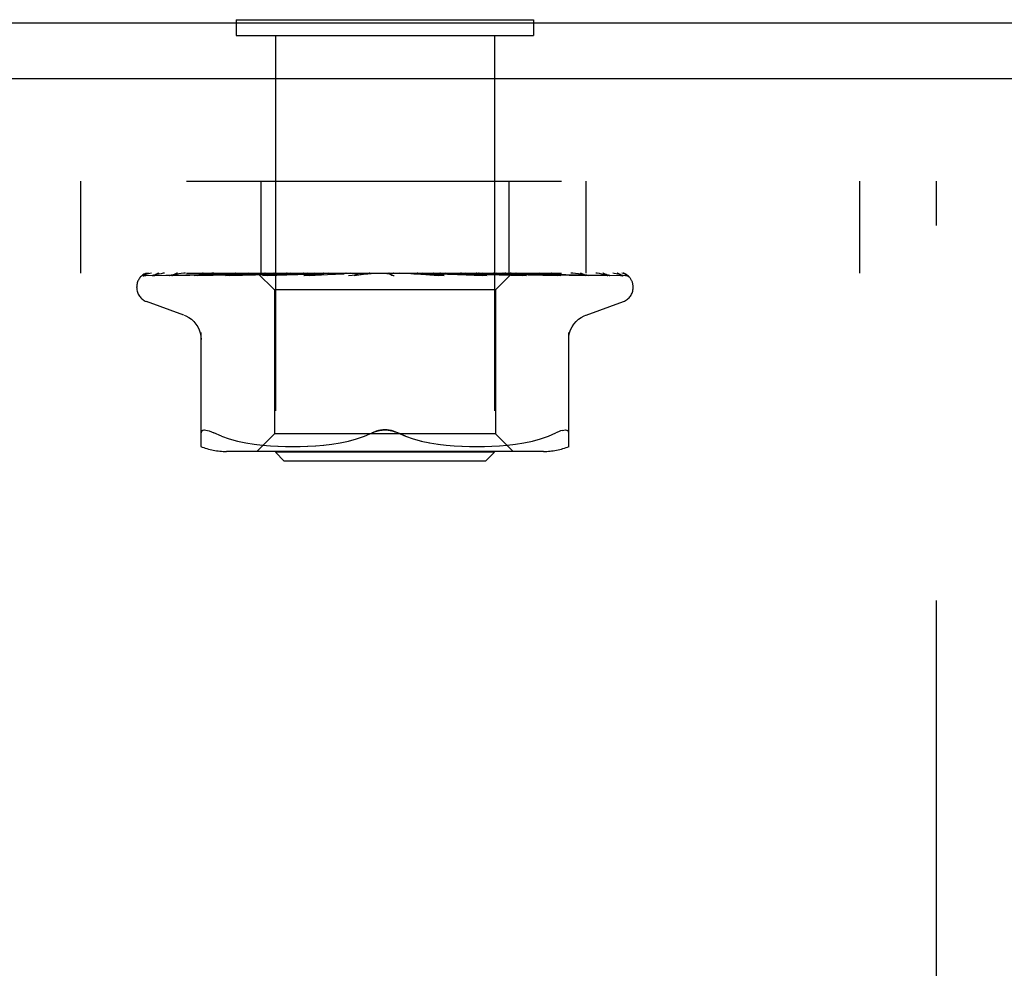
# Model space of a CAD drawing. Header units: inches. Extents: x 0 to 77.3, y 0 to 50.
# Tile 11 of 52: x 9.2 to 10.3, y 29.7 to 30.8. Entities that reach past the tile are written whole.
import ezdxf

# ---------------------------------------------------------------- set-up
doc = ezdxf.new("R2010")
doc.units = ezdxf.units.IN
doc.header["$LTSCALE"] = 4.25
doc.header["$MEASUREMENT"] = 0
doc.linetypes.add('HIDDEN', pattern=[0.2, 0.1, -0.1])
doc.layers.get('0').update_dxf_attribs({"linetype": 'CONTINUOUS'})
doc.layers.add('DEFAULT_2', color=8, linetype='HIDDEN')

msp = doc.modelspace()

# ---------------------------------------------------------------- linework, layer by layer
at = {"color": 3, "linetype": 'Continuous'}
for p, q in [((12.992787, 30.81936), (3.542787, 30.81936)), ((12.992787, 30.75636), (3.540787, 30.75636))]:
    msp.add_line(p, q, dxfattribs=at)
at = {"color": 7, "linetype": 'Continuous'}
for p, q in [((9.479287, 30.82336), (9.479287, 30.81936)), ((9.479287, 30.82336), (9.816287, 30.82336)), ((9.816287, 30.82336), (9.816287, 30.81936))]:
    msp.add_line(p, q, dxfattribs=at)
at = {"layer": 'DEFAULT_2', "color": 8, "linetype": 'HIDDEN'}
for p, q in [((9.479287, 30.81936), (9.479287, 30.80536)), ((9.816287, 30.81936), (9.816287, 30.80536)), ((9.479287, 30.80536), (9.816287, 30.80536)), ((9.523787, 30.80536), (9.523787, 30.33336)), ((9.771787, 30.80536), (9.771787, 30.33336)), ((6.022787, 30.64036), (10.272787, 30.64036)), ((9.302687, 30.64036), (9.302687, 30.53636)), ((9.507287, 30.64036), (9.507287, 30.53636)), ((9.788287, 30.64036), (9.788287, 30.53636)), ((9.875487, 30.64036), (9.875487, 30.53636)), ((10.185487, 30.64036), (10.185487, 30.53636)), ((10.272787, 28.89036), (10.272787, 30.64036)), ((6.022787, 30.53636), (10.272787, 30.53636)), ((9.422314, 30.534392), (9.487021, 30.535319)), ((9.426823, 30.534048), (9.486373, 30.535027)), ((9.431222, 30.534392), (9.492957, 30.535319)), ((9.449756, 30.534048), (9.504001, 30.535027)), ((9.471187, 30.534392), (9.505284, 30.535027)), ((9.486373, 30.535027), (9.520416, 30.535574)), ((9.492778, 30.53636), (9.486485, 30.535748)), ((9.486903, 30.535319), (9.504947, 30.535574)), ((9.487021, 30.535319), (9.504999, 30.535574)), ((9.492606, 30.535319), (9.510217, 30.535574)), ((9.50119, 30.534393), (9.52936, 30.535027)), ((9.503536, 30.53636), (9.522537, 30.517359)), ((9.504001, 30.535027), (9.53489, 30.535574)), ((9.504999, 30.535573), (9.504924, 30.535597)), ((9.504948, 30.535573), (9.504975, 30.535597)), ((9.505284, 30.535027), (9.535227, 30.535574)), ((9.508909, 30.533719), (9.575946, 30.535575)), ((9.510218, 30.535573), (9.510036, 30.535597)), ((9.510065, 30.535573), (9.510187, 30.535597)), ((9.526155, 30.53535), (9.517148, 30.534503)), ((9.520416, 30.535573), (9.520127, 30.535597)), ((9.520167, 30.535573), (9.520373, 30.535597)), ((9.537247, 30.53636), (9.526155, 30.53535)), ((9.52897, 30.53636), (9.534832, 30.535597)), ((9.52936, 30.535027), (9.55412, 30.535575)), ((9.535227, 30.535574), (9.534832, 30.535597)), ((9.53489, 30.535574), (9.535164, 30.535597)), ((9.540283, 30.53636), (9.535164, 30.535597)), ((9.536518, 30.534394), (9.557742, 30.535029)), ((9.546597, 30.53636), (9.553619, 30.535597)), ((9.55412, 30.535574), (9.553619, 30.535597)), ((9.553706, 30.535575), (9.554026, 30.535597)), ((9.560429, 30.53636), (9.554026, 30.535597)), ((9.555898, 30.533722), (9.600833, 30.535578)), ((9.557742, 30.535029), (9.576424, 30.535576)), ((9.567882, 30.53636), (9.57581, 30.535597)), ((9.569974, 30.534978), (9.57574, 30.535489)), ((9.57574, 30.535489), (9.578689, 30.535748)), ((9.576052, 30.53558), (9.57581, 30.535597)), ((9.575935, 30.534398), (9.589444, 30.535033)), ((9.575946, 30.535575), (9.576276, 30.535597)), ((9.576424, 30.535576), (9.576052, 30.53558)), ((9.583732, 30.53636), (9.576276, 30.535597)), ((9.578689, 30.535748), (9.58289, 30.536116)), ((9.58289, 30.536116), (9.585699, 30.53636)), ((9.589444, 30.535033), (9.60137, 30.535579)), ((9.592055, 30.53636), (9.600603, 30.535597)), ((9.600833, 30.535578), (9.601111, 30.535597)), ((9.60935, 30.53636), (9.601111, 30.535597)), ((9.60642, 30.533741), (9.636357, 30.53636)), ((9.618242, 30.53636), (9.6271, 30.535597)), ((9.618288, 30.534434), (9.623576, 30.535066)), ((9.623576, 30.535066), (9.628317, 30.535612)), ((9.645496, 30.53636), (9.654346, 30.535597)), ((9.651315, 30.53636), (9.651691, 30.536166)), ((9.653116, 30.535577), (9.652996, 30.535686)), ((9.653088, 30.535598), (9.653125, 30.535568)), ((9.653201, 30.535501), (9.653116, 30.535577)), ((9.653249, 30.535458), (9.653201, 30.535501)), ((9.653363, 30.535359), (9.653302, 30.535411)), ((9.654066, 30.534821), (9.654082, 30.53481)), ((9.663777, 30.53636), (9.654883, 30.535597)), ((9.672834, 30.53636), (9.681354, 30.535597)), ((9.680972, 30.535586), (9.689339, 30.53504)), ((9.681551, 30.535582), (9.681354, 30.535597)), ((9.681551, 30.535583), (9.714772, 30.533727)), ((9.69062, 30.53636), (9.681877, 30.535597)), ((9.714573, 30.533741), (9.684713, 30.53636)), ((9.689339, 30.53504), (9.698786, 30.534406)), ((9.699267, 30.53636), (9.707149, 30.535597)), ((9.706957, 30.535576), (9.707638, 30.535597)), ((9.706958, 30.535577), (9.722332, 30.53503)), ((9.707465, 30.535576), (9.707149, 30.535597)), ((9.707465, 30.535576), (9.763706, 30.53372)), ((9.715914, 30.53636), (9.707638, 30.535597)), ((9.722332, 30.53503), (9.739778, 30.534395)), ((9.723838, 30.53636), (9.730799, 30.535597)), ((9.730681, 30.535574), (9.731237, 30.535597)), ((9.730682, 30.535575), (9.752502, 30.535028)), ((9.731129, 30.535574), (9.730799, 30.535597)), ((9.731129, 30.535575), (9.754197, 30.535027)), ((9.738746, 30.53636), (9.731237, 30.535597)), ((9.741364, 30.535753), (9.734496, 30.53636)), ((9.750436, 30.534935), (9.741364, 30.535753)), ((9.745661, 30.53636), (9.751448, 30.535597)), ((9.763427, 30.533738), (9.750436, 30.534935)), ((9.751371, 30.535574), (9.751819, 30.535597)), ((9.751372, 30.535574), (9.778848, 30.535027)), ((9.751748, 30.535574), (9.751448, 30.535597)), ((9.751748, 30.535574), (9.780281, 30.535027)), ((9.758291, 30.53636), (9.751819, 30.535597)), ((9.752502, 30.535028), (9.777311, 30.534393)), ((9.763947, 30.53636), (9.76621, 30.535977)), ((9.76621, 30.535977), (9.768351, 30.535597)), ((9.768299, 30.535573), (9.768642, 30.535597)), ((9.7683, 30.535574), (9.818335, 30.534718)), ((9.768593, 30.535573), (9.768351, 30.535597)), ((9.768594, 30.535574), (9.80156, 30.535027)), ((9.771293, 30.535977), (9.768642, 30.535597)), ((9.773842, 30.53636), (9.771293, 30.535977)), ((9.791278, 30.5356), (9.773037, 30.517359)), ((9.778848, 30.535027), (9.810123, 30.534392)), ((9.780861, 30.535573), (9.781096, 30.535597)), ((9.780861, 30.535574), (9.817271, 30.535026)), ((9.781062, 30.535573), (9.780896, 30.535597)), ((9.7877, 30.535751), (9.781163, 30.53636)), ((9.796187, 30.534932), (9.7877, 30.535751)), ((9.788604, 30.535573), (9.788732, 30.535597)), ((9.788604, 30.535574), (9.806539, 30.535319)), ((9.788707, 30.535573), (9.788631, 30.535597)), ((9.792, 30.53636), (9.791251, 30.535573)), ((9.791251, 30.535573), (9.791257, 30.535579)), ((9.791251, 30.535574), (9.829947, 30.535026)), ((9.791257, 30.535579), (9.791275, 30.535597)), ((9.797527, 30.535319), (9.8165, 30.535027)), ((9.817271, 30.535026), (9.837469, 30.534717)), ((9.818335, 30.534718), (9.875349, 30.533717)), ((9.829947, 30.535026), (9.897742, 30.534048)), ((9.837469, 30.534717), (9.901986, 30.533717)), ((9.84755, 30.534717), (9.86962, 30.534392)), ((9.376156, 30.533717), (9.398719, 30.534048)), ((9.376755, 30.533717), (9.422697, 30.534392)), ((9.387156, 30.533717), (9.431222, 30.534392)), ((9.404098, 30.533717), (9.445735, 30.534392)), ((9.406986, 30.533717), (9.426823, 30.534048)), ((9.431542, 30.533712), (9.431637, 30.533718)), ((9.431632, 30.533717), (9.449756, 30.534048)), ((9.435529, 30.533718), (9.471187, 30.534392)), ((9.466992, 30.533718), (9.498141, 30.534392)), ((9.467127, 30.533728), (9.466997, 30.533718)), ((9.471758, 30.533718), (9.50119, 30.534393)), ((9.509164, 30.533735), (9.508913, 30.533719)), ((9.517148, 30.534503), (9.50917, 30.533736)), ((9.514378, 30.533719), (9.536518, 30.534394)), ((9.556158, 30.533739), (9.555894, 30.533722)), ((9.56189, 30.533724), (9.575935, 30.534398)), ((9.61289, 30.533766), (9.618288, 30.534434)), ((9.698786, 30.534406), (9.708569, 30.533732)), ((9.714782, 30.533726), (9.714582, 30.53374)), ((9.739778, 30.534395), (9.757953, 30.533721)), ((9.763714, 30.53372), (9.763432, 30.533737)), ((9.777311, 30.534393), (9.803215, 30.533719)), ((9.80835, 30.533719), (9.808147, 30.533732)), ((9.810123, 30.534392), (9.842816, 30.533718)), ((9.847121, 30.533722), (9.840481, 30.534492)), ((9.847162, 30.533718), (9.84713, 30.533721)), ((9.86962, 30.534392), (9.914828, 30.533717)), ((9.87535, 30.533718), (9.875579, 30.5337)), ((9.878751, 30.533718), (9.878863, 30.533714)), ((9.878863, 30.533714), (9.879007, 30.533699)), ((9.924522, 30.532042), (9.924467, 30.532096)), ((9.366537, 30.519864), (9.366537, 30.520693)), ((9.522537, 30.517359), (9.522537, 30.354336)), ((9.773037, 30.517359), (9.522537, 30.517359)), ((9.773037, 30.517359), (9.773037, 30.354336)), ((9.929037, 30.519864), (9.929037, 30.520693)), ((9.419795, 30.488809), (9.377503, 30.504202)), ((9.875779, 30.488809), (9.918071, 30.504202)), ((9.439454, 30.339852), (9.439454, 30.469074)), ((9.85612, 30.339852), (9.85612, 30.469074)), ((9.462499, 30.351666), (9.454037, 30.355271)), ((9.462469, 30.351675), (9.471359, 30.3486)), ((9.471311, 30.348615), (9.480717, 30.346091)), ((9.480664, 30.346104), (9.490272, 30.344089)), ((9.522537, 30.354336), (9.502537, 30.334336)), ((9.773037, 30.354336), (9.522537, 30.354336)), ((9.597029, 30.3441), (9.60653, 30.346085)), ((9.606446, 30.346066), (9.615753, 30.348561)), ((9.615706, 30.348547), (9.624623, 30.351632)), ((9.624602, 30.351624), (9.633204, 30.355271)), ((9.670972, 30.351624), (9.66237, 30.355271)), ((9.679821, 30.348561), (9.689127, 30.346066)), ((9.689044, 30.346085), (9.698545, 30.3441)), ((9.773037, 30.354336), (9.793037, 30.334336)), ((9.805302, 30.344089), (9.81491, 30.346104)), ((9.814857, 30.346091), (9.824263, 30.348615)), ((9.824215, 30.3486), (9.833105, 30.351675)), ((9.833075, 30.351666), (9.841537, 30.355271)), ((9.827379, 30.334336), (9.468194, 30.334336)), ((9.490221, 30.344098), (9.499808, 30.342577)), ((9.499759, 30.342585), (9.509178, 30.341474)), ((9.509122, 30.341479), (9.518105, 30.340709)), ((9.518023, 30.340715), (9.526755, 30.340226)), ((9.52664, 30.340231), (9.535137, 30.33994)), ((9.534992, 30.339943), (9.543448, 30.339857)), ((9.543278, 30.339857), (9.551874, 30.339937)), ((9.551685, 30.339933), (9.560461, 30.340225)), ((9.560262, 30.340216), (9.569347, 30.340728)), ((9.569152, 30.340714), (9.578445, 30.341512)), ((9.578264, 30.341494), (9.587758, 30.34262)), ((9.587605, 30.342599), (9.597149, 30.344122)), ((9.698425, 30.344122), (9.707969, 30.342599)), ((9.707816, 30.34262), (9.71731, 30.341494)), ((9.717129, 30.341512), (9.726422, 30.340714)), ((9.726227, 30.340728), (9.735312, 30.340216)), ((9.735113, 30.340225), (9.743889, 30.339933)), ((9.7437, 30.339937), (9.752296, 30.339857)), ((9.752126, 30.339857), (9.760582, 30.339943)), ((9.760437, 30.33994), (9.768934, 30.340231)), ((9.768819, 30.340226), (9.777551, 30.340715)), ((9.777469, 30.340709), (9.786452, 30.341479)), ((9.786396, 30.341474), (9.795815, 30.342585)), ((9.795766, 30.342577), (9.805353, 30.344098)), ((9.533787, 30.32336), (9.523787, 30.33336)), ((9.771787, 30.33336), (9.523787, 30.33336)), ((9.761787, 30.32336), (9.533787, 30.32336)), ((9.761787, 30.32336), (9.771787, 30.33336))]:
    msp.add_line(p, q, dxfattribs=at)
for points in [[(9.383231, 30.53636), (9.381608, 30.53598), (9.379975, 30.535544), (9.378438, 30.53508), (9.376985, 30.534585), (9.37561, 30.534053), (9.374311, 30.533474), (9.373435, 30.53303)], [(9.380014, 30.53636), (9.379792, 30.536281), (9.379118, 30.536018), (9.378474, 30.535738), (9.37786, 30.535446), (9.377279, 30.535144), (9.376732, 30.534839), (9.376219, 30.534535), (9.375742, 30.534235), (9.375306, 30.533947), (9.374909, 30.533674), (9.374562, 30.533426), (9.373925, 30.53296)], [(9.377574, 30.53636), (9.376605, 30.53599), (9.375733, 30.535594), (9.375597, 30.535525)], [(9.398146, 30.53636), (9.396419, 30.53608), (9.394132, 30.535681), (9.39191, 30.535263), (9.389755, 30.534831), (9.387666, 30.53438), (9.38565, 30.533914), (9.384264, 30.533573)], [(9.385381, 30.533717), (9.451893, 30.534717), (9.472721, 30.535026)], [(9.391722, 30.53636), (9.391468, 30.536271), (9.390789, 30.536015), (9.390135, 30.535743), (9.38951, 30.535461), (9.388913, 30.535174), (9.388346, 30.534887), (9.387813, 30.534605), (9.387316, 30.534334), (9.386465, 30.53386)], [(9.421965, 30.53636), (9.420023, 30.536114), (9.417088, 30.535723), (9.414176, 30.535315), (9.411293, 30.534893), (9.408439, 30.534457), (9.405622, 30.534006), (9.403647, 30.533678)], [(9.412611, 30.53636), (9.412095, 30.536176), (9.411284, 30.535859), (9.41051, 30.535529), (9.409779, 30.535196), (9.409096, 30.534871), (9.40791, 30.534295)], [(9.453885, 30.53636), (9.451723, 30.536128), (9.448225, 30.53574), (9.444703, 30.535336), (9.441169, 30.534917), (9.437623, 30.534485), (9.434071, 30.534038), (9.431552, 30.533713)], [(9.441926, 30.53636), (9.441278, 30.536121), (9.440401, 30.535767), (9.439575, 30.535408), (9.43881, 30.535061), (9.438095, 30.534733), (9.43743, 30.534433), (9.436829, 30.534173), (9.4363, 30.533963), (9.435883, 30.533818), (9.435756, 30.53378)], [(9.445735, 30.534392), (9.503924, 30.535319), (9.520167, 30.535574)], [(9.486485, 30.535748), (9.482473, 30.535345), (9.478406, 30.534928), (9.474286, 30.534497), (9.467135, 30.533728)], [(9.475142, 30.53486), (9.474457, 30.534557), (9.473812, 30.534288), (9.473214, 30.534063), (9.472691, 30.533894), (9.472262, 30.533787), (9.471947, 30.533734), (9.471756, 30.533719)], [(9.478601, 30.53636), (9.478146, 30.536185), (9.477356, 30.535858), (9.476592, 30.53552), (9.475142, 30.53486)], [(9.498141, 30.534392), (9.541594, 30.53532), (9.553707, 30.535574)], [(9.503608, 30.53636), (9.503888, 30.536168), (9.5042, 30.535977), (9.504545, 30.535786), (9.504924, 30.535597)], [(9.50391, 30.53636), (9.504224, 30.536087), (9.504485, 30.535871), (9.504693, 30.535711), (9.504846, 30.535612), (9.504939, 30.535574), (9.504948, 30.535573)], [(9.504545, 30.53636), (9.504751, 30.536087), (9.504901, 30.535871), (9.504994, 30.535711), (9.505029, 30.535612), (9.505005, 30.535574), (9.504999, 30.535573)], [(9.505348, 30.53636), (9.505204, 30.536168), (9.505094, 30.535977), (9.505017, 30.535786), (9.504975, 30.535597)], [(9.50708, 30.53636), (9.507772, 30.536168), (9.508496, 30.535977), (9.50925, 30.535786), (9.510036, 30.535597)], [(9.508476, 30.53636), (9.508886, 30.536087), (9.509247, 30.535871), (9.509564, 30.535711), (9.509829, 30.535612), (9.510036, 30.535574), (9.510065, 30.535573)], [(9.512236, 30.53636), (9.511674, 30.536168), (9.511145, 30.535977), (9.510649, 30.535786), (9.510187, 30.535597)], [(9.510356, 30.53636), (9.510449, 30.536087), (9.510482, 30.535871), (9.510455, 30.535711), (9.510371, 30.535612), (9.510218, 30.535573)], [(9.519737, 30.535661), (9.518256, 30.534952), (9.517525, 30.53462), (9.516807, 30.534321), (9.516125, 30.534074), (9.515495, 30.53389), (9.514945, 30.533777), (9.514496, 30.533726), (9.514369, 30.53372)], [(9.515637, 30.53636), (9.516717, 30.536168), (9.517826, 30.535977), (9.518963, 30.535786), (9.520127, 30.535597)], [(9.518076, 30.53636), (9.518567, 30.536087), (9.519017, 30.535871), (9.519431, 30.535711), (9.519799, 30.535612), (9.520112, 30.535574), (9.520167, 30.535573)], [(9.521295, 30.53636), (9.520486, 30.53601), (9.519737, 30.535661)], [(9.524023, 30.53636), (9.523063, 30.536168), (9.522135, 30.535977), (9.521238, 30.535786), (9.520373, 30.535597)], [(9.521135, 30.53636), (9.521109, 30.536087), (9.521025, 30.535871), (9.52088, 30.535711), (9.520681, 30.535612), (9.520416, 30.535573)], [(9.532365, 30.53636), (9.532919, 30.536087), (9.533442, 30.535871), (9.533937, 30.535711), (9.534394, 30.535612), (9.534802, 30.535574), (9.53489, 30.535574)], [(9.536491, 30.53636), (9.536349, 30.536087), (9.53615, 30.535871), (9.535892, 30.535711), (9.535584, 30.535612), (9.535227, 30.535574)], [(9.550826, 30.53636), (9.551427, 30.536085), (9.552002, 30.535869), (9.552555, 30.535711), (9.553079, 30.535613), (9.553568, 30.535575), (9.553706, 30.535575)], [(9.55587, 30.53636), (9.555616, 30.536087), (9.55531, 30.535871), (9.554948, 30.535711), (9.554542, 30.535612), (9.55412, 30.535574)], [(9.556187, 30.533741), (9.568676, 30.534862), (9.569974, 30.534978)], [(9.568432, 30.53636), (9.568255, 30.536275), (9.56765, 30.535968), (9.567056, 30.535651), (9.566459, 30.535327), (9.565846, 30.535004), (9.565208, 30.534687), (9.564537, 30.534389), (9.563848, 30.534128), (9.563145, 30.533918), (9.562472, 30.533783), (9.561873, 30.533724)], [(9.57279, 30.53636), (9.573409, 30.536087), (9.574017, 30.535871), (9.57462, 30.535711), (9.575204, 30.535612), (9.575754, 30.535574), (9.575946, 30.535575)], [(9.578571, 30.53636), (9.578243, 30.536106), (9.577876, 30.5359), (9.577467, 30.535742), (9.577024, 30.535635), (9.576553, 30.535581), (9.576424, 30.535576)], [(9.597466, 30.53636), (9.598084, 30.536087), (9.598702, 30.535871), (9.599327, 30.535711), (9.599944, 30.535612), (9.600536, 30.535574), (9.600833, 30.535578)], [(9.601371, 30.535579), (9.601193, 30.535574), (9.600603, 30.535597)], [(9.603774, 30.53636), (9.603327, 30.536087), (9.602843, 30.535871), (9.602317, 30.535711), (9.601762, 30.535612), (9.601371, 30.535579)], [(9.618214, 30.53636), (9.618056, 30.536265), (9.617672, 30.536019), (9.617306, 30.535772), (9.616933, 30.535516), (9.61654, 30.535252), (9.616119, 30.534984), (9.615653, 30.534711), (9.615128, 30.534442), (9.614546, 30.534192), (9.613903, 30.533976), (9.613236, 30.53382), (9.612804, 30.533757)], [(9.62396, 30.53636), (9.624555, 30.536087), (9.625162, 30.535871), (9.625786, 30.535711), (9.626412, 30.535612), (9.627026, 30.535574), (9.627633, 30.535597)], [(9.628317, 30.535612), (9.627714, 30.535574), (9.627101, 30.535597)], [(9.630567, 30.53636), (9.630046, 30.536087), (9.629498, 30.535871), (9.628917, 30.535711), (9.628317, 30.535612)], [(9.651691, 30.536166), (9.651866, 30.536087), (9.652439, 30.535871), (9.65304, 30.535711), (9.653654, 30.535612), (9.654266, 30.535574), (9.654883, 30.535597)], [(9.651691, 30.536166), (9.652103, 30.535965), (9.65255, 30.535733), (9.652976, 30.535497), (9.653382, 30.535258), (9.653772, 30.535015), (9.654066, 30.534821)], [(9.652996, 30.535686), (9.65294, 30.535737), (9.652855, 30.535812), (9.652744, 30.535906), (9.652598, 30.536025), (9.652428, 30.536153), (9.652249, 30.53628), (9.652127, 30.53636)], [(9.653125, 30.535568), (9.653342, 30.535378), (9.653526, 30.535223), (9.653766, 30.535035), (9.654066, 30.534821)], [(9.653589, 30.535172), (9.653506, 30.535239), (9.65343, 30.535302)], [(9.654082, 30.53481), (9.654005, 30.534862), (9.653886, 30.534946), (9.653777, 30.535026), (9.653679, 30.535101)], [(9.654082, 30.53481), (9.654411, 30.534604), (9.654819, 30.534382), (9.655286, 30.534172), (9.655807, 30.533988), (9.656378, 30.533842), (9.656974, 30.53375), (9.657566, 30.533717), (9.658152, 30.533741)], [(9.657983, 30.53636), (9.657407, 30.536087), (9.656815, 30.535871), (9.656199, 30.535711), (9.655576, 30.535612), (9.65496, 30.535574), (9.654346, 30.535597)], [(9.678543, 30.53636), (9.679029, 30.536087), (9.679547, 30.535871), (9.680103, 30.535711), (9.680683, 30.535612), (9.680972, 30.535585)], [(9.680972, 30.535585), (9.681272, 30.535574), (9.681877, 30.535597)], [(9.68503, 30.53636), (9.68442, 30.536087), (9.683805, 30.535871), (9.683178, 30.535711), (9.682553, 30.535612), (9.681948, 30.535574), (9.681551, 30.535582)], [(9.703226, 30.535933), (9.702718, 30.536221), (9.702459, 30.53636)], [(9.708609, 30.53373), (9.708463, 30.533741), (9.707826, 30.533829), (9.70716, 30.533988), (9.706497, 30.534209), (9.705872, 30.534467), (9.705283, 30.534752), (9.704736, 30.535046), (9.70422, 30.535344), (9.703226, 30.535933)], [(9.704659, 30.53636), (9.705063, 30.536087), (9.705508, 30.535871), (9.705999, 30.535711), (9.706524, 30.535612), (9.706957, 30.535576)], [(9.710731, 30.53636), (9.71011, 30.536087), (9.709493, 30.535871), (9.708877, 30.535711), (9.708274, 30.535612), (9.7077, 30.535574), (9.707465, 30.535576)], [(9.72872, 30.53636), (9.729027, 30.536087), (9.729383, 30.535871), (9.729791, 30.535711), (9.730241, 30.535612), (9.730681, 30.535574)], [(9.734157, 30.53636), (9.733546, 30.536087), (9.732952, 30.535871), (9.732368, 30.535711), (9.731809, 30.535612), (9.731287, 30.535574), (9.731129, 30.535574)], [(9.749855, 30.53636), (9.750055, 30.536087), (9.750309, 30.535871), (9.750619, 30.535711), (9.750978, 30.535612), (9.751371, 30.535574)], [(9.753821, 30.535059), (9.75247, 30.535739), (9.751801, 30.536066), (9.751158, 30.53636)], [(9.754462, 30.53636), (9.753883, 30.536087), (9.753332, 30.535871), (9.752802, 30.535711), (9.752306, 30.535612), (9.751857, 30.535574), (9.751748, 30.535574)], [(9.757965, 30.533721), (9.757856, 30.533726), (9.757305, 30.533788), (9.756657, 30.533925), (9.755952, 30.534141), (9.755236, 30.534412), (9.75452, 30.534725), (9.753821, 30.535059)], [(9.754197, 30.535027), (9.794778, 30.534049), (9.808355, 30.533718)], [(9.767302, 30.53636), (9.767387, 30.536087), (9.767529, 30.535871), (9.767731, 30.535711), (9.767986, 30.535612), (9.768299, 30.535573)], [(9.770911, 30.53636), (9.770386, 30.536087), (9.769897, 30.535871), (9.769441, 30.535711), (9.769027, 30.535612), (9.768665, 30.535574), (9.768593, 30.535573)], [(9.778034, 30.53636), (9.778799, 30.536168), (9.779531, 30.535977), (9.78023, 30.535786), (9.780896, 30.535597)], [(9.780281, 30.535027), (9.830412, 30.534048), (9.847167, 30.533718)], [(9.780429, 30.53636), (9.780395, 30.536087), (9.780421, 30.535871), (9.780507, 30.535711), (9.78065, 30.535612), (9.780861, 30.535573)], [(9.78291, 30.53636), (9.782457, 30.536087), (9.782049, 30.535871), (9.781683, 30.535711), (9.781365, 30.535612), (9.781104, 30.535574), (9.781062, 30.535573)], [(9.784836, 30.53636), (9.783946, 30.536168), (9.783025, 30.535977), (9.782075, 30.535786), (9.781096, 30.535597)], [(9.787414, 30.53636), (9.787769, 30.536168), (9.78809, 30.535977), (9.788377, 30.535786), (9.788631, 30.535597)], [(9.788762, 30.53636), (9.788612, 30.536087), (9.78852, 30.535871), (9.788487, 30.535711), (9.788511, 30.535612), (9.788604, 30.535573)], [(9.790025, 30.53636), (9.789662, 30.536087), (9.789349, 30.535871), (9.789085, 30.535711), (9.788875, 30.535612), (9.788724, 30.535574), (9.788707, 30.535573)], [(9.790878, 30.53636), (9.79039, 30.536168), (9.789869, 30.535977), (9.789317, 30.535786), (9.788732, 30.535597)], [(9.791748, 30.53636), (9.79168, 30.536168), (9.791578, 30.535977), (9.791443, 30.535786), (9.791275, 30.535597)], [(9.80814, 30.533733), (9.804966, 30.534056), (9.796187, 30.534932)], [(9.799696, 30.534839), (9.798106, 30.535575), (9.797285, 30.535945), (9.796439, 30.5363), (9.796285, 30.53636)], [(9.803216, 30.533719), (9.802894, 30.533746), (9.802428, 30.533829), (9.801848, 30.533985), (9.801184, 30.534214), (9.800456, 30.534505), (9.799696, 30.534839)], [(9.80156, 30.535027), (9.859428, 30.534048), (9.878756, 30.533717)], [(9.806304, 30.535319), (9.893711, 30.534048), (9.916021, 30.533717)], [(9.8165, 30.535027), (9.878864, 30.534048), (9.899644, 30.533717)], [(9.840481, 30.534492), (9.836631, 30.534924), (9.832814, 30.535341), (9.829031, 30.535745), (9.823032, 30.53636)], [(9.838313, 30.535476), (9.837517, 30.535823), (9.836684, 30.536161), (9.836153, 30.53636)], [(9.842818, 30.533718), (9.842816, 30.533719), (9.842729, 30.533727), (9.842501, 30.533768), (9.842141, 30.533863), (9.841664, 30.534022), (9.841095, 30.534241), (9.840468, 30.534506), (9.839788, 30.534809), (9.838313, 30.535476)], [(9.878998, 30.533699), (9.876743, 30.534025), (9.873546, 30.534474), (9.870333, 30.534908), (9.867112, 30.535328), (9.863882, 30.535733), (9.860653, 30.536122), (9.858598, 30.53636)], [(9.875552, 30.533706), (9.875514, 30.533716), (9.875317, 30.533777), (9.87499, 30.533898), (9.874547, 30.534083), (9.874011, 30.534322), (9.873413, 30.5346), (9.872749, 30.534911), (9.872021, 30.535248), (9.871234, 30.535599), (9.870388, 30.535953), (9.869497, 30.536291), (9.869299, 30.53636)], [(9.902714, 30.533642), (9.901033, 30.533974), (9.898613, 30.534429), (9.896137, 30.53487), (9.893612, 30.535296), (9.891038, 30.535707), (9.88842, 30.536101), (9.88659, 30.53636)], [(9.898506, 30.534609), (9.897916, 30.534906), (9.897285, 30.535214), (9.896619, 30.535523), (9.895919, 30.535826), (9.89519, 30.536117), (9.894515, 30.53636)], [(9.900447, 30.533622), (9.900492, 30.533611), (9.900556, 30.533591), (9.900485, 30.533619), (9.900274, 30.533713), (9.899948, 30.533871), (9.899534, 30.53408), (9.898506, 30.534609)], [(9.917731, 30.533426), (9.916626, 30.53379), (9.915, 30.534283), (9.91329, 30.534754), (9.911502, 30.535204), (9.909634, 30.535635), (9.907682, 30.536045), (9.906033, 30.53636)], [(9.915685, 30.534016), (9.915206, 30.534305), (9.914683, 30.534609), (9.914116, 30.534923), (9.913511, 30.53524), (9.912869, 30.535552), (9.912191, 30.535856), (9.91148, 30.536144), (9.910888, 30.53636)], [(9.924694, 30.531915), (9.92385, 30.53274), (9.922723, 30.533607), (9.921574, 30.534311), (9.920393, 30.534907), (9.91916, 30.535433), (9.91785, 30.535904), (9.916328, 30.53636)], [(9.924177, 30.532379), (9.924055, 30.532496), (9.923916, 30.532626), (9.923765, 30.532767), (9.9236, 30.532915), (9.923424, 30.53307), (9.923235, 30.533231), (9.923035, 30.533398), (9.922823, 30.533569), (9.9226, 30.533742), (9.922367, 30.533919), (9.922122, 30.534096), (9.921868, 30.534275), (9.921603, 30.534454), (9.921329, 30.534632), (9.921045, 30.53481), (9.920751, 30.534986), (9.920448, 30.53516), (9.920134, 30.535332), (9.919811, 30.535501), (9.919479, 30.535666), (9.919138, 30.535827), (9.918788, 30.535982), (9.91843, 30.536131), (9.918064, 30.536273), (9.917827, 30.53636)], [(9.373429, 30.533026), (9.373761, 30.53319), (9.374283, 30.533395), (9.374877, 30.533564), (9.375519, 30.533675), (9.37616, 30.533718)], [(9.373925, 30.53296), (9.37389, 30.532935), (9.373833, 30.532894), (9.373876, 30.532922), (9.374029, 30.533013), (9.374302, 30.533155), (9.374683, 30.533319), (9.375163, 30.533482), (9.375717, 30.533614), (9.376318, 30.533696), (9.376757, 30.533718)], [(9.38426, 30.533574), (9.384468, 30.533621), (9.38495, 30.533693), (9.385386, 30.533718)], [(9.38597, 30.53359), (9.385899, 30.533553), (9.385757, 30.533481), (9.385729, 30.533468), (9.385826, 30.533505), (9.386061, 30.533576), (9.386423, 30.533653), (9.386894, 30.533707), (9.387157, 30.533718)], [(9.386465, 30.53386), (9.386138, 30.53368), (9.38597, 30.53359)], [(9.40364, 30.533678), (9.403849, 30.533705), (9.404104, 30.533718)], [(9.406613, 30.53371), (9.406535, 30.533683), (9.406477, 30.533664), (9.406546, 30.533679), (9.406751, 30.533706), (9.406984, 30.533718)], [(9.40791, 30.534295), (9.407424, 30.534063), (9.407022, 30.533879), (9.406719, 30.533752), (9.406613, 30.53371)], [(9.435756, 30.53378), (9.435605, 30.533741), (9.435478, 30.533717), (9.435503, 30.533718), (9.435526, 30.533718)], [(9.897742, 30.534048), (9.920395, 30.533717), (9.920787, 30.533696), (9.921172, 30.533652), (9.921546, 30.533586), (9.92191, 30.533498), (9.922261, 30.533391), (9.922598, 30.533267), (9.922919, 30.533128), (9.923222, 30.532975), (9.923509, 30.532811), (9.923772, 30.532642), (9.924013, 30.53247), (9.924216, 30.532311), (9.924366, 30.532184), (9.924469, 30.532092), (9.924515, 30.532049), (9.924521, 30.532044)], [(9.899646, 30.533718), (9.899993, 30.533698), (9.900307, 30.533653), (9.900447, 30.533622)], [(9.901981, 30.533718), (9.902443, 30.533687), (9.902715, 30.533643)], [(9.914827, 30.533718), (9.915238, 30.533697), (9.915781, 30.533623), (9.916244, 30.533514), (9.916599, 30.533397), (9.916817, 30.533306), (9.916874, 30.533279)], [(9.916874, 30.533279), (9.916907, 30.533263), (9.916874, 30.533282), (9.916724, 30.533371), (9.91646, 30.533534), (9.915685, 30.534016)], [(9.916016, 30.533718), (9.916595, 30.533681), (9.917174, 30.533583), (9.917666, 30.533449), (9.917722, 30.53343)], [(9.924467, 30.532096), (9.924355, 30.532205), (9.924177, 30.532379)], [(9.420262, 30.488639), (9.42218, 30.487862), (9.42544, 30.486152), (9.428477, 30.484031), (9.431239, 30.481518), (9.433672, 30.478661), (9.435719, 30.475507), (9.437343, 30.47212), (9.438516, 30.468566), (9.43922, 30.464902), (9.439454, 30.461231)], [(9.85612, 30.461231), (9.856353, 30.464902), (9.857058, 30.468566), (9.858231, 30.47212), (9.859855, 30.475507), (9.861902, 30.478661), (9.864335, 30.481518), (9.867097, 30.484031), (9.870134, 30.486152), (9.873394, 30.487862), (9.875311, 30.488639)], [(9.442051, 30.358578), (9.440981, 30.358182), (9.440168, 30.357506), (9.43964, 30.356534), (9.439454, 30.355271)], [(9.442051, 30.358578), (9.443361, 30.358712), (9.444915, 30.358578), (9.446734, 30.358182), (9.448839, 30.357506), (9.451278, 30.356534), (9.454037, 30.355271)], [(9.633204, 30.355271), (9.63446, 30.355851), (9.635785, 30.356393), (9.637181, 30.356904), (9.638634, 30.357368), (9.640132, 30.357771), (9.641663, 30.35811), (9.643219, 30.358374), (9.644772, 30.358564), (9.646294, 30.358675), (9.647787, 30.358709)], [(9.647787, 30.358709), (9.6454, 30.358622), (9.642962, 30.358337), (9.640485, 30.357853), (9.63801, 30.357177), (9.635576, 30.356317), (9.633204, 30.355271)], [(9.647787, 30.358709), (9.649695, 30.358651), (9.651617, 30.358475), (9.653553, 30.358176), (9.655464, 30.357767), (9.657319, 30.357252), (9.659101, 30.356654), (9.660783, 30.355996), (9.66237, 30.355271)], [(9.66237, 30.355271), (9.659995, 30.356318), (9.65756, 30.357179), (9.655084, 30.357854), (9.652607, 30.358338), (9.650171, 30.358622), (9.647787, 30.358709)], [(9.84884, 30.358182), (9.846735, 30.357506), (9.844296, 30.356534), (9.841537, 30.355271)], [(9.84884, 30.358182), (9.850659, 30.358578), (9.852213, 30.358712), (9.853523, 30.358578), (9.854593, 30.358182)], [(9.85612, 30.355271), (9.855934, 30.356534), (9.855406, 30.357506), (9.854593, 30.358182)], [(9.66237, 30.355271), (9.670951, 30.351632), (9.679868, 30.348547)]]:
    msp.add_lwpolyline(points, dxfattribs=at)
for centre, radius, start, end in [((9.383204, 30.520693), 0.016667, 117.148769, 180), ((9.91237, 30.520693), 0.016667, 0, 42.235341), ((9.383204, 30.519864), 0.016667, 180, 250), ((9.91237, 30.519864), 0.016667, 290, 360), ((9.468194, 30.411914), 0.077578, 247.923935, 270), ((9.827379, 30.411914), 0.077578, 270, 292.076065)]:
    msp.add_arc(centre, radius, start, end, dxfattribs=at)

doc.saveas('drawing.dxf')
